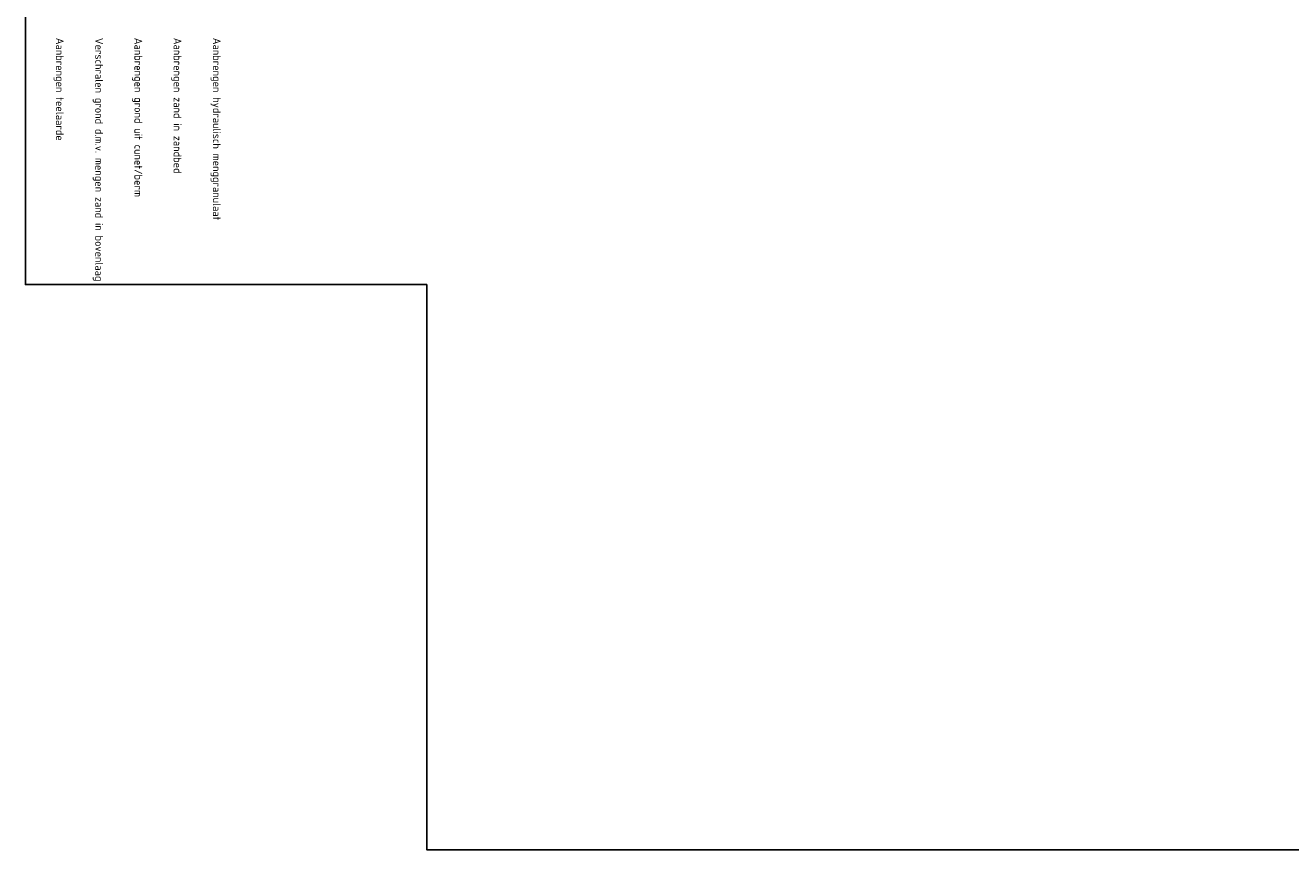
# Model space of a CAD drawing. Header units: metres. Extents: x 232618 to 232694, y 554350 to 554492.
# Tile 5 of 24: x 232654 to 232674, y 554419 to 554432. Entities that reach past the tile are written whole.
import ezdxf

# ---------------------------------------------------------------- set-up
doc = ezdxf.new("R2010")
doc.units = ezdxf.units.M
doc.layers.add('X-XX-AL-HULPLIJN-GD', color=6, linetype='Continuous', plot=False)
doc.layers.add('X-XX-AL-LEGENDA-T25', color=7, linetype='Continuous', lineweight=25)
doc.styles.add('NLCS-ISO-ANNOTATIEF-T25', font='NLCS-ISO.ttf', dxfattribs={"height": 2.5})

msp = doc.modelspace()

# ---------------------------------------------------------------- linework, layer by layer
at = {"layer": 'X-XX-AL-HULPLIJN-GD', "flags": 128}
msp.add_lwpolyline([(232653.804, 554490.495), (232653.804, 554428.245), (232660.197, 554428.245), (232660.197, 554419.245), (232694.104, 554419.245), (232694.104, 554490.495)], close=True, dxfattribs=at)

# ---------------------------------------------------------------- texts
at = {"layer": 'X-XX-AL-LEGENDA-T25', "linetype": 'ByBlock', "ltscale": 0.2, "char_height": 0.125, "attachment_point": 1, "rotation": 270, "style": 'NLCS-ISO-ANNOTATIEF-T25'}
for s, insert, width in [('Aanbrengen teelaarde', (232654.416, 554432.176), 3.30947), ('Verschralen grond d.m.v. mengen zand in bovenlaag', (232655.041, 554432.176), 4.39724), ('Aanbrengen grond uit cunet/berm', (232655.666, 554432.176), 3.30947), ('Aanbrengen zand in zandbed', (232656.291, 554432.176), 3.30947), ('Aanbrengen hydraulisch menggranulaat', (232656.916, 554432.176), 3.30947)]:
    msp.add_mtext(s, dxfattribs=dict(at, insert=insert, width=width))

doc.saveas('drawing.dxf')
